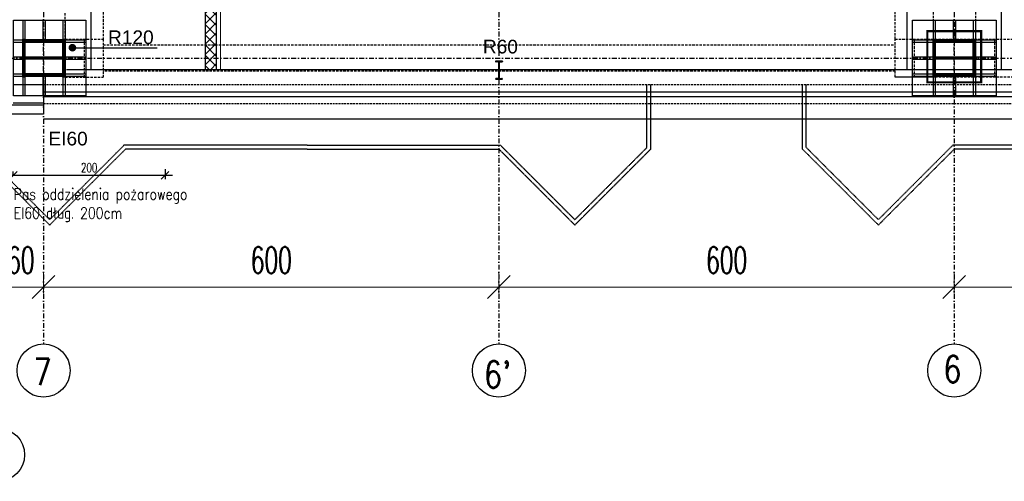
# Model space of a CAD drawing. Header units: centimetres. Extents: x -10729 to 144862, y -4437 to 43656.
# Tile 18 of 148: x 6229 to 7526, y 4442 to 5051. Entities that reach past the tile are written whole.
import ezdxf

# ---------------------------------------------------------------- set-up
doc = ezdxf.new("R2010")
doc.units = ezdxf.units.CM
doc.header["$LTSCALE"] = 0.1
doc.header["$PDMODE"] = 35
doc.header["$PDSIZE"] = 0.1
for name, pattern in [('Kondygnacja  -0_5$0$HIDDEN', [9.525, 6.35, -3.175]), ('Kondygnacja  -0_5$0$HIDDEN2', [4.7625, 3.175, -1.5875]), ('Osie rzutów$0$DASHDOT2', [12.7, 6.35, -3.175, 0, -3.175])]:
    doc.linetypes.add(name, pattern=pattern)
doc.layers.get('0').update_dxf_attribs({"color": 8})
doc.layers.get('DEFPOINTS').update_dxf_attribs({"color": 8})
for name, color, linetype in [('Kondygnacja  -0_5$0$ARCH_GK', 8, 'Continuous'), ('Kondygnacja  -0_5$0$ARCH_INFO_ODPORNOŚĆ OGNIOWA', 8, 'Continuous'), ('Kondygnacja  -0_5$0$ARCH_INFO_OPISY', 8, 'Continuous'), ('Kondygnacja  -0_5$0$ARCH_KONSTR_POWYŻEJ RZUTU', 8, 'Kondygnacja  -0_5$0$HIDDEN'), ('Kondygnacja  -0_5$0$ARCH_KONSTR_POWYŻEJ RZUTU_IST', 8, 'Kondygnacja  -0_5$0$HIDDEN2'), ('Kondygnacja  -0_5$0$ARCH_MUROWANE_IST', 8, 'Continuous'), ('Kondygnacja  -0_5$0$ARCH_NIEWIDOK_IST', 8, 'Kondygnacja  -0_5$0$HIDDEN'), ('Kondygnacja  -0_5$0$ARCH_OKŁADZINA', 8, 'Continuous'), ('Kondygnacja  -0_5$0$ARCH_STAL_IST', 8, 'Continuous'), ('Kondygnacja  -0_5$0$ARCH_SŁUPY', 8, 'Continuous'), ('Kondygnacja  -0_5$0$ARCH_WIDOK_IST', 8, 'Continuous'), ('Kondygnacja  -0_5$0$ARCH_ŚLUSARKA_OKNA_IST', 8, 'Continuous'), ('Osie rzutów$0$ARCH_INFO_OSIE_IST', 8, 'Osie rzutów$0$DASHDOT2'), ('Osie rzutów$0$ARCH_INFO_OSIE_OPISY_IST', 8, 'Continuous')]:
    doc.layers.add(name, color=color, linetype=linetype)
for name, color, linetype, lineweight in [('Kondygnacja  -0_5$0$ARCH_INFO_WYMIARY', 8, 'Continuous', 9), ('Kondygnacja  -0_5$0$ARCH_WIDOK', 8, 'Continuous', 13), ('Osie rzutów$0$ARCH_INFO_WYMIARY', 8, 'Continuous', 9)]:
    doc.layers.add(name, color=color, linetype=linetype, lineweight=lineweight)
doc.layers.add('Kondygnacja  -0_5$0$ARCH_KONSTRUKCJA_NIEWIDOCZNA', color=8, linetype='Continuous', plot=False)
doc.layers.add('Kondygnacja  -0_5$0$ARCH_POMOCNICZE', color=8, linetype='Continuous', plot=False)
doc.styles.add('Kondygnacja  -0_5$0$Arial', font='ARIAL.TTF')
doc.styles.add('Kondygnacja  -0_5$0$Romans', font='Romans.shx', dxfattribs={"width": 0.7})
doc.styles.add('Kondygnacja  -0_5$0$ROMANS-50-CM', font='romans.shx', dxfattribs={"width": 0.8, "height": 10})
doc.styles.add('Kondygnacja  -0_5$0$Standard', font='txt')
doc.styles.add('Osie rzutów$0$ROMANS-250-CM', font='romans.shx', dxfattribs={"width": 0.8, "height": 50})
doc.styles.add('Osie rzutów$0$wymiary_cuprum', font='Romans.shx', dxfattribs={"width": 0.6})
doc.dimstyles.new('Kondygnacja  -0_5$0$ISO-25', dxfattribs={"dimtxt": 2.5, "dimasz": 2.5, "dimexe": 1.25, "dimexo": 0.625, "dimtad": 1, "dimtxsty": 'Kondygnacja  -0_5$0$Standard', "dimcen": 2.5, "dimadec": 0, "dimazin": 0, "dimtfac": 1, "dimtmove": 0, "dimatfit": 3, "dimfxl": 0, "dimarcsym": 0})
doc.dimstyles.new('Kondygnacja  -0_5$0$Wymiary 1-100', dxfattribs={"dimtxt": 12, "dimasz": 10, "dimexe": 5, "dimexo": 0, "dimgap": 4, "dimtad": 1, "dimrnd": 0.5, "dimzin": 12, "dimdsep": 46, "dimtxsty": 'Kondygnacja  -0_5$0$Romans', "dimblk": 'Kondygnacja  -0_5$0$_Oblique', "dimcen": 10, "dimdle": 10, "dimclrt": 55, "dimazin": 0, "dimtfac": 1, "dimtmove": 1, "dimatfit": 3, "dimfxl": 0, "dimtolj": 1, "dimtzin": 0, "dimarcsym": 0})
doc.dimstyles.new('Osie rzutów$0$ARCH_ CT', dxfattribs={"dimtxt": 20, "dimasz": 20, "dimexe": 12, "dimexo": 20, "dimgap": 5, "dimtad": 1, "dimdec": 1, "dimrnd": 0.5, "dimzin": 9, "dimdsep": 46, "dimtxsty": 'Osie rzutów$0$wymiary_cuprum', "dimblk": 'Osie rzutów$0$_Oblique', "dimcen": 8, "dimdle": 12, "dimclrd": 256, "dimclre": 256, "dimclrt": 55, "dimadec": 1, "dimazin": 0, "dimtfac": 1, "dimtdec": 1, "dimtmove": 1, "dimatfit": 2, "dimldrblk": 'Osie rzutów$0$_Dot', "dimfxl": 0, "dimtolj": 1, "dimtzin": 0, "dimlwd": -1, "dimlwe": -1, "dimarcsym": 0})
pattern_1 = [(45, (-6220.4609, -4950), (-0.67351921, 0.67351921), [])]
pattern_2 = [(135, (5000, -9860), (-0.67351921, -0.67351921), [])]

# ---------------------------------------------------------------- blocks, each defined once
blk = doc.blocks.new('Osie rzutów$0$_Oblique')
at = {"color": 0, "linetype": 'ByBlock', "lineweight": -2}
blk.add_line((-0.5, -0.5), (0.5, 0.5), dxfattribs=at)
blk = doc.blocks.new('*D558')
at = {"layer": 'DEFPOINTS', "color": 0}
for p in [(7460, 4732.2), (8060, 4732.2), (8060, 4698.3)]:
    blk.add_point(p, dxfattribs=at)
at = {"layer": 'Osie rzutów$0$ARCH_INFO_WYMIARY'}
for p, q in [((7460, 4717.2), (7460, 4690.3)), ((8060, 4717.2), (8060, 4690.3)), ((7452, 4698.3), (8068, 4698.3))]:
    blk.add_line(p, q, dxfattribs=at)
at = {"layer": 'Osie rzutów$0$ARCH_INFO_WYMIARY', "xscale": 30, "yscale": 30, "zscale": 30, "rotation": 180}
blk.add_blockref('Osie rzutów$0$_Oblique', (7460, 4698.3), dxfattribs=at)
at = {"layer": 'Osie rzutów$0$ARCH_INFO_WYMIARY', "xscale": 30, "yscale": 30, "zscale": 30}
blk.add_blockref('Osie rzutów$0$_Oblique', (8060, 4698.3), dxfattribs=at)
at = {"layer": 'Osie rzutów$0$ARCH_INFO_WYMIARY', "color": 55, "insert": (7760, 4733.8), "char_height": 35, "attachment_point": 5, "style": 'Osie rzutów$0$wymiary_cuprum'}
blk.add_mtext('\\A1;600', dxfattribs=at)
blk = doc.blocks.new('Osie rzutów$0$_Dot')
at = {"color": 0, "linetype": 'ByBlock', "lineweight": -2}
blk.add_line((-0.5, 0), (-1, 0), dxfattribs=at)
at = {"color": 0, "linetype": 'ByBlock', "const_width": 0.5}
blk.add_lwpolyline([(-0.25, 0, 1), (0.25, 0, 1)], format="xyb", close=True, dxfattribs=at)
blk = doc.blocks.new('*D559')
at = {"layer": 'DEFPOINTS', "color": 0}
for p in [(6860, 4732.2), (7460, 4732.2), (7460, 4698.3)]:
    blk.add_point(p, dxfattribs=at)
at = {"layer": 'Osie rzutów$0$ARCH_INFO_WYMIARY'}
for p, q in [((6860, 4717.2), (6860, 4690.3)), ((7460, 4717.2), (7460, 4690.3)), ((6852, 4698.3), (7468, 4698.3))]:
    blk.add_line(p, q, dxfattribs=at)
at = {"layer": 'Osie rzutów$0$ARCH_INFO_WYMIARY', "xscale": 30, "yscale": 30, "zscale": 30, "rotation": 180}
blk.add_blockref('Osie rzutów$0$_Oblique', (6860, 4698.3), dxfattribs=at)
at = {"layer": 'Osie rzutów$0$ARCH_INFO_WYMIARY', "xscale": 30, "yscale": 30, "zscale": 30}
blk.add_blockref('Osie rzutów$0$_Oblique', (7460, 4698.3), dxfattribs=at)
at = {"layer": 'Osie rzutów$0$ARCH_INFO_WYMIARY', "color": 55, "insert": (7160, 4733.8), "char_height": 35, "attachment_point": 5, "style": 'Osie rzutów$0$wymiary_cuprum'}
blk.add_mtext('\\A1;600', dxfattribs=at)
blk = doc.blocks.new('*D560')
at = {"layer": 'DEFPOINTS', "color": 0}
for p in [(6260, 4732.2), (6860, 4732.2), (6860, 4698.3)]:
    blk.add_point(p, dxfattribs=at)
at = {"layer": 'Osie rzutów$0$ARCH_INFO_WYMIARY'}
for p, q in [((6260, 4717.2), (6260, 4690.3)), ((6860, 4717.2), (6860, 4690.3)), ((6252, 4698.3), (6868, 4698.3))]:
    blk.add_line(p, q, dxfattribs=at)
at = {"layer": 'Osie rzutów$0$ARCH_INFO_WYMIARY', "xscale": 30, "yscale": 30, "zscale": 30, "rotation": 180}
blk.add_blockref('Osie rzutów$0$_Oblique', (6260, 4698.3), dxfattribs=at)
at = {"layer": 'Osie rzutów$0$ARCH_INFO_WYMIARY', "xscale": 30, "yscale": 30, "zscale": 30}
blk.add_blockref('Osie rzutów$0$_Oblique', (6860, 4698.3), dxfattribs=at)
at = {"layer": 'Osie rzutów$0$ARCH_INFO_WYMIARY', "color": 55, "insert": (6560, 4733.8), "char_height": 35, "attachment_point": 5, "style": 'Osie rzutów$0$wymiary_cuprum'}
blk.add_mtext('\\A1;600', dxfattribs=at)
blk = doc.blocks.new('*D561')
at = {"layer": 'DEFPOINTS', "color": 0}
for p in [(6200, 4732.2), (6260, 4732.2), (6260, 4698.3)]:
    blk.add_point(p, dxfattribs=at)
at = {"layer": 'Osie rzutów$0$ARCH_INFO_WYMIARY'}
for p, q in [((6200, 4717.2), (6200, 4690.3)), ((6260, 4717.2), (6260, 4690.3)), ((6192, 4698.3), (6268, 4698.3))]:
    blk.add_line(p, q, dxfattribs=at)
at = {"layer": 'Osie rzutów$0$ARCH_INFO_WYMIARY', "xscale": 30, "yscale": 30, "zscale": 30, "rotation": 180}
blk.add_blockref('Osie rzutów$0$_Oblique', (6200, 4698.3), dxfattribs=at)
at = {"layer": 'Osie rzutów$0$ARCH_INFO_WYMIARY', "xscale": 30, "yscale": 30, "zscale": 30}
blk.add_blockref('Osie rzutów$0$_Oblique', (6260, 4698.3), dxfattribs=at)
at = {"layer": 'Osie rzutów$0$ARCH_INFO_WYMIARY', "color": 55, "insert": (6230, 4733.8), "char_height": 35, "attachment_point": 5, "style": 'Osie rzutów$0$wymiary_cuprum'}
blk.add_mtext('\\A1;60', dxfattribs=at)
blk = doc.blocks.new('Kondygnacja  -0_5$0$_Dot')
at = {"color": 0, "linetype": 'ByBlock', "lineweight": -2}
blk.add_line((-0.5, 0), (-1, 0), dxfattribs=at)
at = {"color": 0, "linetype": 'ByBlock', "const_width": 0.5}
blk.add_lwpolyline([(-0.25, 0, 1), (0.25, 0, 1)], format="xyb", close=True, dxfattribs=at)
blk = doc.blocks.new('Kondygnacja  -0_5$0$_Oblique')
at = {"color": 0, "linetype": 'ByBlock', "lineweight": -2}
blk.add_line((-0.5, -0.5), (0.5, 0.5), dxfattribs=at)
blk = doc.blocks.new('*D121')
at = {"layer": 'DEFPOINTS', "color": 0}
for p in [(6420, 4914.9), (6220, 4845.6), (6420, 4845.6)]:
    blk.add_point(p, dxfattribs=at)
at = {"layer": 'Kondygnacja  -0_5$0$ARCH_INFO_WYMIARY', "color": 0, "lineweight": -2}
for p, q in [((6420, 4853.6), (6420, 4840.6)), ((6210, 4845.6), (6430, 4845.6)), ((6220, 4845.6), (6220, 4850.6))]:
    blk.add_line(p, q, dxfattribs=at)
at = {"layer": 'Kondygnacja  -0_5$0$ARCH_INFO_WYMIARY', "color": 0, "lineweight": -2, "xscale": 10, "yscale": 10, "zscale": 10, "rotation": 180}
blk.add_blockref('Kondygnacja  -0_5$0$_Oblique', (6220, 4845.6), dxfattribs=at)
at = {"layer": 'Kondygnacja  -0_5$0$ARCH_INFO_WYMIARY', "color": 0, "lineweight": -2, "xscale": 10, "yscale": 10, "zscale": 10}
blk.add_blockref('Kondygnacja  -0_5$0$_Oblique', (6420, 4845.6), dxfattribs=at)
at = {"layer": 'Kondygnacja  -0_5$0$ARCH_INFO_WYMIARY', "color": 55, "insert": (6320, 4855.6), "char_height": 12, "attachment_point": 5, "style": 'Kondygnacja  -0_5$0$Romans'}
blk.add_mtext('\\A1;200', dxfattribs=at)
blk = doc.blocks.new('Kondygnacja  -0_5$0$słup 6.8.11')
at = {"layer": 'Kondygnacja  -0_5$0$ARCH_SŁUPY'}
h = blk.add_hatch(dxfattribs=at)
h.set_pattern_fill('ANSI31', color=256, scale=0.3, style=0)
h.set_pattern_definition(pattern_1)
h.paths.add_polyline_path([(15, 75), (12, 75), (12, 25), (15, 25)])
h = blk.add_hatch(dxfattribs=at)
h.set_pattern_fill('ANSI31', color=256, scale=0.3, style=0)
h.set_pattern_definition(pattern_1)
h.paths.add_polyline_path([(65, 71), (65, 74), (15, 74), (15, 71)])
h = blk.add_hatch(dxfattribs=at)
h.set_pattern_fill('ANSI31', color=256, scale=0.3, style=0)
h.set_pattern_definition(pattern_1)
h.paths.add_polyline_path([(68, 75), (65, 75), (65, 25), (68, 25)])
h = blk.add_hatch(dxfattribs=at)
h.set_pattern_fill('ANSI31', color=256, scale=0.3, style=0)
h.set_pattern_definition(pattern_1)
h.paths.add_polyline_path([(65, 48.5), (65, 51.5), (15, 51.5), (15, 48.5)])
h = blk.add_hatch(dxfattribs=at)
h.set_pattern_fill('ANSI31', color=256, scale=0.3, style=0)
h.set_pattern_definition(pattern_1)
h.paths.add_polyline_path([(65, 26), (65, 29), (15, 29), (15, 26)])
at = {"layer": 'Kondygnacja  -0_5$0$ARCH_POMOCNICZE'}
blk.add_lwpolyline([(95, 100), (95, 0), (0, 0), (0, 100)], close=True, dxfattribs=at)
for points in [[(12, 100), (12, 75)], [(15, 100), (15, 75)], [(38.5, 100), (38.5, 74)], [(41.5, 100), (41.5, 74)], [(65, 100), (65, 75)], [(68, 100), (68, 75)], [(0, 74), (12, 74)], [(0, 71), (12, 71)], [(68, 74), (95, 74)], [(68, 71), (95, 71)], [(0, 51.5), (12, 51.5)], [(0, 48.5), (12, 48.5)], [(68, 51.5), (95, 51.5)], [(68, 48.5), (95, 48.5)], [(0, 29), (12, 29)], [(0, 26), (12, 26)], [(38.5, 26), (38.5, 0)], [(41.5, 26), (41.5, 0)], [(68, 29), (95, 29)], [(68, 26), (95, 26)], [(12, 25), (12, 0)], [(15, 25), (15, 0)], [(65, 25), (65, 0)], [(68, 25), (68, 0)]]:
    blk.add_lwpolyline(points, dxfattribs=at)
at = {"layer": 'Kondygnacja  -0_5$0$ARCH_SŁUPY'}
for p, q in [((15, 51.5), (65, 51.5)), ((65, 48.5), (15, 48.5))]:
    blk.add_line(p, q, dxfattribs=at)
for points in [[(12, 75), (15, 75), (15, 25), (12, 25)], [(65, 75), (68, 75), (68, 25), (65, 25)]]:
    blk.add_lwpolyline(points, close=True, dxfattribs=at)
for points in [[(65, 74), (15, 74)], [(15, 71), (65, 71)], [(65, 29), (15, 29)], [(15, 26), (65, 26)]]:
    blk.add_lwpolyline(points, dxfattribs=at)
blk = doc.blocks.new('Kondygnacja  -0_5$0$słup 100x110')
at = {"layer": 'Kondygnacja  -0_5$0$ARCH_SŁUPY', "lineweight": 30}
h = blk.add_hatch(dxfattribs=at)
h.set_pattern_fill('ANSI31', color=256, scale=0.3, angle=90, style=0)
h.set_pattern_definition(pattern_2)
h.paths.add_polyline_path([(25, 25), (25, 28), (-25, 28), (-25, 25)])
h = blk.add_hatch(dxfattribs=at)
h.set_pattern_fill('ANSI31', color=256, scale=0.3, angle=90, style=0)
h.set_pattern_definition(pattern_2)
h.paths.add_polyline_path([(-21, 25), (-24, 25), (-24, -25), (-21, -25)])
h = blk.add_hatch(dxfattribs=at)
h.set_pattern_fill('ANSI31', color=256, scale=0.3, angle=90, style=0)
h.set_pattern_definition(pattern_2)
h.paths.add_polyline_path([(1.5, 25), (-1.5, 25), (-1.5, -25), (1.5, -25)])
h = blk.add_hatch(dxfattribs=at)
h.set_pattern_fill('ANSI31', color=256, scale=0.3, angle=90, style=0)
h.set_pattern_definition(pattern_2)
h.paths.add_polyline_path([(24, 25), (21, 25), (21, -25), (24, -25)])
h = blk.add_hatch(dxfattribs=at)
h.set_pattern_fill('ANSI31', color=256, scale=0.3, angle=90, style=0)
h.set_pattern_definition(pattern_2)
h.paths.add_polyline_path([(25, -28), (25, -25), (-25, -25), (-25, -28)])
at = {"layer": 'Kondygnacja  -0_5$0$ARCH_KONSTRUKCJA_NIEWIDOCZNA'}
blk.add_lwpolyline([(-50, 55), (50, 55), (50, -55), (-50, -55)], close=True, dxfattribs=at)
for points in [[(-24, 28), (-24, 55)], [(-21, 28), (-21, 55)], [(-1.5, 28), (-1.5, 55)], [(1.5, 28), (1.5, 55)], [(21, 28), (21, 55)], [(24, 28), (24, 55)], [(-50, 28), (-25, 28)], [(25, 28), (50, 28)], [(-50, 25), (-25, 25)], [(25, 25), (50, 25)], [(-50, 1.5), (-24, 1.5)], [(24, 1.5), (50, 1.5)], [(-50, -1.5), (-24, -1.5)], [(24, -1.5), (50, -1.5)], [(-50, -25), (-25, -25)], [(25, -25), (50, -25)], [(-50, -28), (-25, -28)], [(-24, -55), (-24, -28)], [(-21, -55), (-21, -28)], [(-1.5, -55), (-1.5, -28)], [(1.5, -55), (1.5, -28)], [(21, -55), (21, -28)], [(24, -55), (24, -28)], [(25, -28), (50, -28)]]:
    blk.add_lwpolyline(points, dxfattribs=at)
at = {"layer": 'Kondygnacja  -0_5$0$ARCH_SŁUPY', "lineweight": 30}
for p, q in [((-1.5, -25), (-1.5, 25)), ((1.5, 25), (1.5, -25))]:
    blk.add_line(p, q, dxfattribs=at)
at = {"layer": 'Kondygnacja  -0_5$0$ARCH_SŁUPY', "const_width": 3}
blk.add_lwpolyline([(-35.5, -35.5), (-35.5, 35.5), (32, 35.5), (32, -35.5)], close=True, dxfattribs=at)
at = {"layer": 'Kondygnacja  -0_5$0$ARCH_SŁUPY', "lineweight": 30}
for points in [[(-25, 25), (-25, 28), (25, 28), (25, 25)], [(-25, -28), (-25, -25), (25, -25), (25, -28)]]:
    blk.add_lwpolyline(points, close=True, dxfattribs=at)
for points in [[(-24, 25), (-24, -25)], [(-21, -25), (-21, 25)], [(21, 25), (21, -25)], [(24, -25), (24, 25)]]:
    blk.add_lwpolyline(points, dxfattribs=at)
blk = doc.blocks.new('Kondygnacja  -0_5$0$konstrukcja istniejąca -0.5')
at = {"layer": 'Kondygnacja  -0_5$0$ARCH_KONSTR_POWYŻEJ RZUTU_IST', "ltscale": 10}
for p, q in [((6288.5, 4975), (6288.5, 12225)), ((7432, 6175), (7432, 5025)), ((6288.5, 4975), (6288.5, 5025)), ((6288.5, 5025), (6338.5, 5025)), ((6338.5, 5017.5), (7382, 5017.5)), ((7382, 4982.5), (6338.5, 4982.5)), ((6288.5, 4975), (6338.5, 4975)), ((7432, 4975), (7382, 4975))]:
    blk.add_line(p, q, dxfattribs=at)
for points in [[(6338.5, 6175), (6338.5, 5025)], [(7382, 5025), (7382, 6175)], [(7488, 6175), (7488, 5025)], [(6313.5, 5025), (6313.5, 4975)], [(6338.5, 5025), (6338.5, 4975)], [(7538, 4975), (7382, 4975), (7382, 5025), (7538, 5025), (7538, 4975)]]:
    blk.add_lwpolyline(points, dxfattribs=at)
at = {"layer": 'Kondygnacja  -0_5$0$ARCH_KONSTR_POWYŻEJ RZUTU_IST', "ltscale": 10, "elevation": 0}
for points in [[(7407, 5025), (7407, 4975)], [(7513, 5025), (7513, 4975)]]:
    blk.add_lwpolyline(points, dxfattribs=at)
blk = doc.blocks.new('Osie rzutów')
at = {"layer": 'Osie rzutów$0$ARCH_INFO_OSIE_IST', "ltscale": 10}
for p, q in [((6260, 12510), (6260, 4623.26)), ((6860, 12510), (6860, 4623.26)), ((7460, 12510), (7460, 4623.26)), ((6260, 4970), (6260, 5030)), ((7460, 4970), (7460, 5030)), ((4436.04, 5000), (15156.54, 5000)), ((6290, 5000), (6230, 5000)), ((7490, 5000), (7430, 5000))]:
    blk.add_line(p, q, dxfattribs=at)
at = {"layer": 'Osie rzutów$0$ARCH_INFO_OSIE_OPISY_IST'}
for centre in [(6260, 4588.26), (6860, 4588.26), (7460, 4588.26), (6200, 4477.32)]:
    blk.add_circle(centre, 35, dxfattribs=at)
at = {"layer": 'Osie rzutów$0$ARCH_INFO_OSIE_OPISY_IST', "style": 'Osie rzutów$0$ROMANS-250-CM', "width": 0.8}
for s, p in [('6', (7445.58, 4572.56)), ('7', (6246.71, 4569.04)), ("6'", (6840.13, 4565.52))]:
    blk.add_text(s, height=35, dxfattribs=at).set_placement(p)
at = {"layer": 'Osie rzutów$0$ARCH_INFO_WYMIARY'}
dim = blk.add_linear_dim(base=(6260, 4698.26), p1=(6200, 4732.19), p2=(6260, 4732.19), dimstyle='Osie rzutów$0$ARCH_ CT', override={"dimtxt": 35, "dimasz": 30, "dimexe": 8, "dimexo": 15, "dimgap": 18, "dimdle": 8}, dxfattribs=at)
dim.commit()
dim.dimension.update_dxf_attribs({"geometry": '*D561', "text_midpoint": (6230, 4698.26), "dimtype": 160})
for base, p1, p2, picture, middle in [((6860, 4698.26), (6260, 4732.19), (6860, 4732.19), '*D560', (6560, 4733.76)), ((7460, 4698.26), (6860, 4732.19), (7460, 4732.19), '*D559', (7160, 4733.76)), ((8060, 4698.26), (7460, 4732.19), (8060, 4732.19), '*D558', (7760, 4733.76))]:
    dim = blk.add_linear_dim(base=base, p1=p1, p2=p2, dimstyle='Osie rzutów$0$ARCH_ CT', override={"dimtxt": 35, "dimasz": 30, "dimexe": 8, "dimexo": 15, "dimgap": 18, "dimdle": 8}, dxfattribs=at)
    dim.commit()
    dim.dimension.update_dxf_attribs({"geometry": picture, "text_midpoint": middle})

msp = doc.modelspace()

# ---------------------------------------------------------------- hatches: boundary and pattern name
at = {"layer": 'Kondygnacja  -0_5$0$ARCH_GK', "linetype": 'Continuous', "lineweight": -3}
h = msp.add_hatch(dxfattribs=at)
h.set_pattern_fill('ANSI37', color=256, scale=3, style=0)
h.paths.add_polyline_path([(6473, 4985), (6488, 4985), (6488, 9864), (6476.333, 9864), (6473, 9854)], flags=0)
h.paths.add_polyline_path([(6473, 9874), (6476.333, 9864), (6488, 9864), (6488, 10101), (6473, 10116)], flags=0)

# ---------------------------------------------------------------- linework, layer by layer
for p, q in [((6488, 4985), (6488, 10101)), ((6473, 9854), (6473, 4985)), ((6473, 4985), (6488, 4985))]:
    msp.add_line(p, q, dxfattribs=at)
at = {"layer": 'Kondygnacja  -0_5$0$ARCH_MUROWANE_IST', "ltscale": 4}
for p, q in [((6260, 4970), (6260, 4926)), ((6220, 4965), (6260, 4965)), ((6260, 4938), (5845, 4938)), ((6220, 4941), (6260, 4941)), ((6260, 4926), (5845, 4926))]:
    msp.add_line(p, q, dxfattribs=at)
at = {"layer": 'Kondygnacja  -0_5$0$ARCH_NIEWIDOK_IST', "ltscale": 4}
for p, q in [((6260, 4965), (8316, 4965)), ((6260, 4965), (8316, 4965)), ((6260, 4940), (7804, 4940))]:
    msp.add_line(p, q, dxfattribs=at)
at = {"layer": 'Kondygnacja  -0_5$0$ARCH_NIEWIDOK_IST'}
for points in [[(6607.5, 4880), (6860, 4879.998), (6960, 4779.998), (7060, 4879.998), (7060, 4965)], [(6607.5, 4885), (6862.071, 4884.998), (6960, 4787.069), (7055, 4882.069), (7055, 4965)], [(8121.464, 4880), (7460, 4879.998), (7360, 4779.998), (7260, 4879.998), (7260, 4965)], [(8121.464, 4884.999), (7457.929, 4884.998), (7360, 4787.069), (7265, 4882.069), (7265, 4965)], [(6607.5, 4880), (6368, 4879.998), (6268, 4779.998), (6168, 4879.998), (6168, 4940)], [(6607.5, 4884.998), (6365.929, 4884.998), (6268, 4787.069), (6173, 4882.069), (6173, 4940)]]:
    msp.add_lwpolyline(points, dxfattribs=at)
at = {"layer": 'Kondygnacja  -0_5$0$ARCH_OKŁADZINA'}
for points in [[(6220, 5062), (6322.461, 5062), (6322.461, 4985)], [(7398, 4985), (7398, 5062), (7522, 5062), (7522, 4985)]]:
    msp.add_lwpolyline(points, dxfattribs=at)
at = {"layer": 'Kondygnacja  -0_5$0$ARCH_STAL_IST'}
for p, q in [((6864.5, 4996), (6855.5, 4996)), ((6855.5, 4996), (6855.5, 4995.62)), ((6855.5, 4996), (6864.5, 4996)), ((6864.5, 4995.62), (6864.5, 4996)), ((6864.5, 4996), (6864.5, 4995.62)), ((6859.18, 4994.424), (6856.25, 4994.87)), ((6859.63, 4993.974), (6859.63, 4974.026)), ((6859.63, 4984), (6860.37, 4984)), ((6860.37, 4993.974), (6860.37, 4974.026)), ((6860.82, 4994.424), (6863.75, 4994.87)), ((6855.5, 4972), (6855.5, 4972.38)), ((6864.5, 4972), (6855.5, 4972)), ((6855.5, 4972), (6864.5, 4972)), ((6859.18, 4973.576), (6856.25, 4973.13)), ((6860.82, 4973.576), (6863.75, 4973.13)), ((6864.5, 4972.38), (6864.5, 4972)), ((6864.5, 4972), (6864.5, 4972.38))]:
    msp.add_line(p, q, dxfattribs=at)
for centre, radius, start, end in [((6856.25, 4995.62), 0.75, 180, 270), ((6863.75, 4995.62), 0.75, 270, 0), ((6863.75, 4995.62), 0.75, 270, 0), ((6859.18, 4993.974), 0.45, 0, 90), ((6860.82, 4993.974), 0.45, 90, 180), ((6856.25, 4972.38), 0.75, 90, 180), ((6859.18, 4974.026), 0.45, 270, 0), ((6860.82, 4974.026), 0.45, 180, 270), ((6863.75, 4972.38), 0.75, 0, 90), ((6863.75, 4972.38), 0.75, 0, 90)]:
    msp.add_arc(centre, radius, start, end, dxfattribs=at)
at = {"layer": 'Kondygnacja  -0_5$0$ARCH_WIDOK'}
msp.add_line((6493, 10096), (6493, 4985), dxfattribs=at)
at = {"layer": 'Kondygnacja  -0_5$0$ARCH_WIDOK_IST'}
for p, q in [((6290, 4985), (7804, 4985)), ((6260, 4920), (8321, 4920))]:
    msp.add_line(p, q, dxfattribs=at)
at = {"layer": 'Kondygnacja  -0_5$0$ARCH_ŚLUSARKA_OKNA_IST'}
for p, q in [((7799, 4955), (6260, 4955)), ((7799, 4955), (6260, 4955)), ((7799, 4949), (6260, 4949)), ((7799, 4949), (6260, 4949))]:
    msp.add_line(p, q, dxfattribs=at)

# ---------------------------------------------------------------- block references
at = {"layer": 'Kondygnacja  -0_5$0$ARCH_KONSTR_POWYŻEJ RZUTU'}
msp.add_blockref('Kondygnacja  -0_5$0$konstrukcja istniejąca -0.5', (0, 0), dxfattribs=at)
at = {"layer": 'Kondygnacja  -0_5$0$ARCH_SŁUPY'}
msp.add_blockref('Kondygnacja  -0_5$0$słup 6.8.11', (6220.461, 4950), dxfattribs=at)
at = {"layer": 'Kondygnacja  -0_5$0$ARCH_SŁUPY', "rotation": 270}
msp.add_blockref('Kondygnacja  -0_5$0$słup 100x110', (7460, 5000), dxfattribs=at)
at = {"layer": 'Osie rzutów$0$ARCH_INFO_OSIE_OPISY_IST'}
msp.add_blockref('Osie rzutów', (0, 0), dxfattribs=at)

# ---------------------------------------------------------------- texts
at = {"layer": 'Kondygnacja  -0_5$0$ARCH_INFO_ODPORNOŚĆ OGNIOWA', "char_height": 18, "width": 53.33252, "attachment_point": 5, "style": 'Kondygnacja  -0_5$0$Arial'}
for s, insert in [('\\PR120', (6374.993, 5042.248)), ('\\PR60', (6861.947, 5029.947)), ('\\PEI60', (6292.266, 4908.723))]:
    msp.add_mtext(s, dxfattribs=dict(at, insert=insert))
at = {"layer": 'Kondygnacja  -0_5$0$ARCH_INFO_OPISY', "insert": (6220.662, 4828.271), "char_height": 15, "width": 347.56568, "attachment_point": 1, "style": 'Kondygnacja  -0_5$0$ROMANS-50-CM'}
msp.add_mtext('Pas oddzielenia pożarowego\\PEI60 dług. 200cm', dxfattribs=at)

# ---------------------------------------------------------------- dimensions: what is measured, and where the dimension line sits
at = {"layer": 'Kondygnacja  -0_5$0$ARCH_INFO_WYMIARY'}
dim = msp.add_linear_dim(base=(6420, 4845.634), p1=(6220, 4845.634), p2=(6420, 4914.899), dimstyle='Kondygnacja  -0_5$0$Wymiary 1-100', dxfattribs=at)
dim.commit()
dim.dimension.update_dxf_attribs({"geometry": '*D121', "text_midpoint": (6320, 4855.634)})

# ---------------------------------------------------------------- leaders
at = {"layer": 'Kondygnacja  -0_5$0$ARCH_INFO_ODPORNOŚĆ OGNIOWA'}
msp.add_leader([(6297.98, 5013.61), (6335.229, 5013.61), (6409.576, 5013.61)], dimstyle='Kondygnacja  -0_5$0$ISO-25', override={"dimscale": 5, "dimasz": 2, "dimtad": 0, "dimldrblk": 'Kondygnacja  -0_5$0$_Dot'}, dxfattribs=at)

doc.saveas('drawing.dxf')
